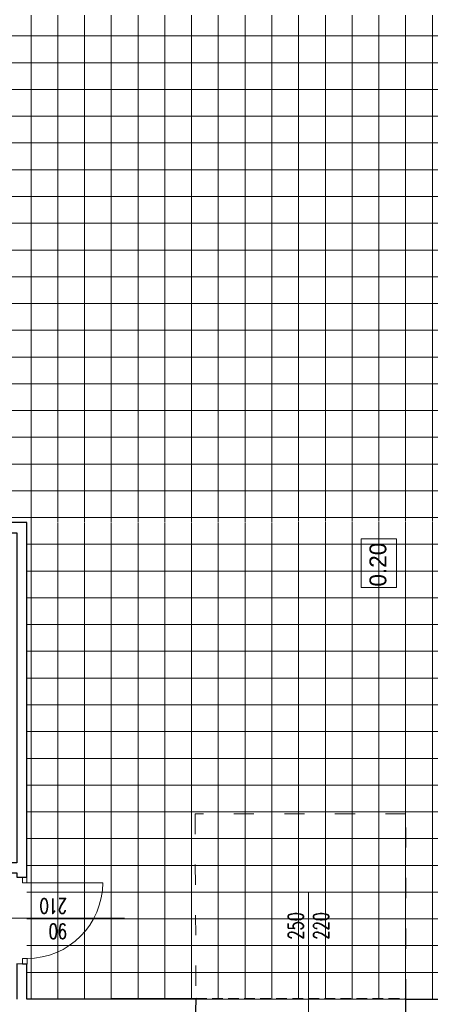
# Model space of a CAD drawing. Header units: millimetres. Extents: x -2948 to 78628, y 64669 to 215420.
# Tile 247 of 256: x 55371 to 55859, y 158750 to 159918. Entities that reach past the tile are written whole.
import ezdxf

# ---------------------------------------------------------------- set-up
doc = ezdxf.new("R2010")
doc.units = ezdxf.units.MM
doc.linetypes.add('ACAD_ISO03W100', pattern=[30, 12, -18])
doc.linetypes.add('HIDDEN', pattern=[9.525, 6.35, -3.175])
doc.layers.add('_POMOCNICZE', color=252, linetype='Continuous')
for name, color, linetype, lineweight in [('NOWE SCIANY', 3, 'Continuous', 13), ('pomiwszczenia', 95, 'Continuous', 20), ('SCIANY', 7, 'Continuous', 30), ('WYMIAR', 5, 'Continuous', 13), ('ŚCIANY', 7, 'Continuous', 30)]:
    doc.layers.add(name, color=color, linetype=linetype, lineweight=lineweight)
doc.styles.add('style2', font='romans.shx', dxfattribs={"width": 0.7})
pattern_1 = [(270, (659746.15, 586523.536), (31.75, -6e-14), []), (360, (659746.15, 586523.536), (6e-14, 31.75), [])]

msp = doc.modelspace()

# ---------------------------------------------------------------- hatches: boundary and pattern name
at = {"layer": '_POMOCNICZE', "lineweight": 13, "true_color": 0x139b48, "extrusion": (-8.85905e-08, -2.09366e-08, 1)}
h = msp.add_hatch(dxfattribs=at)
h.set_pattern_fill('ANSI37', color=114, scale=10, angle=135)
h.set_pattern_definition(pattern_1)
h.paths.add_polyline_path([(56248, 159923.6), (55085.1, 159923.6), (55096, 159321.6), (56248, 159323.2)])
h = msp.add_hatch(dxfattribs=at)
h.set_pattern_fill('ANSI37', color=114, scale=10, angle=135)
h.set_pattern_definition(pattern_1)
h.paths.add_polyline_path([(56248, 159322.3), (55380, 159321.3), (55380, 158755.6), (56248, 158755.6)])

# ---------------------------------------------------------------- linework, layer by layer
at = {"layer": 'NOWE SCIANY'}
for p, q in [((55375, 158894), (55375, 158900.6)), ((55380, 158900.6), (55380, 158894.1)), ((55380, 158894), (55375, 158894)), ((55714.3, 158725.6), (55714.3, 158882.2)), ((55496, 158851.9), (55339.4, 158851.9)), ((55380, 158804), (55375, 158804)), ((55375, 158797.5), (55375, 158804)), ((55380.3, 158804), (55380.3, 158797.5))]:
    msp.add_line(p, q, dxfattribs=at)
at = {"layer": 'NOWE SCIANY', "ltscale": 2}
msp.add_line((55376, 158894), (55470, 158894), dxfattribs=at)
at = {"layer": 'NOWE SCIANY', "linetype": 'HIDDEN', "ltscale": 2}
msp.add_line((55580.7, 158756.7), (55829.5, 158756.7), dxfattribs=at)
at = {"layer": 'NOWE SCIANY', "linetype": 'ACAD_ISO03W100', "ltscale": 2}
msp.add_lwpolyline([(55829.5, 158755.6), (55829.5, 158975.6), (55579.5, 158975.6), (55580.7, 158756.7)], dxfattribs=at)
at = {"layer": 'NOWE SCIANY'}
msp.add_lwpolyline([(55380, 158894.1), (55376, 158894)], dxfattribs=at)
at = {"layer": 'NOWE SCIANY', "ltscale": 2}
msp.add_lwpolyline([(55375, 158797.5), (55380, 158797.5), (55368, 158797.8)], dxfattribs=at)
msp.add_arc((55380, 158894), 90, 270, 0, dxfattribs=at)
at = {"layer": 'pomiwszczenia'}
msp.add_lwpolyline([(55776.8, 159244.2), (55776.8, 159302.1), (55818.5, 159302.1), (55818.5, 159244.2)], close=True, dxfattribs=at)
at = {"layer": 'SCIANY', "ltscale": 2}
for points in [[(55192, 158905.6), (55192, 158902.1), (55204, 158902.1), (55204, 158905.6), (55368, 158905.6), (55368, 158900.6), (55380, 158900.6), (55380, 159321.3), (55361.5, 159321.3), (55361.5, 159309.2), (55368, 159309.2), (55368, 158917.6), (55087, 158917.6), (55087, 158905.6), (55192, 158905.6)], [(55380, 158755.6), (55380, 158797.5), (55368, 158797.8), (55368, 158755.6)], [(55580.1, 158725.9), (55580.7, 158756.7)], [(56207, 158725.6), (55829.5, 158725.6), (55829.5, 158755.6), (56207, 158755.6)]]:
    msp.add_lwpolyline(points, dxfattribs=at)
at = {"layer": 'WYMIAR', "ltscale": 2}
msp.add_lwpolyline([(55368, 158905.6), (55368, 158900.6), (55380, 158900.6)], dxfattribs=at)
at = {"layer": 'ŚCIANY', "ltscale": 2}
msp.add_line((55580.7, 158756.7), (55380, 158755.6), dxfattribs=at)

# ---------------------------------------------------------------- texts
at = {"layer": 'NOWE SCIANY', "linetype": 'Continuous', "ltscale": 0.2, "char_height": 18, "width": 280.137, "attachment_point": 1, "style": 'style2'}
for s, insert, rotation in [('90\\P210', (55427.5, 158827.3), 179.9915), ('250\\P220', (55690.1, 158826.6), 89.9915)]:
    msp.add_mtext(s, dxfattribs=dict(at, insert=insert, rotation=rotation))
at = {"layer": 'pomiwszczenia', "insert": (55796.7, 159271.4), "char_height": 20, "attachment_point": 5, "rotation": 90}
msp.add_mtext_dynamic_manual_height_columns('0.20', width=0.766, gutter_width=4.5, heights=[0], dxfattribs=at)

doc.saveas('drawing.dxf')
